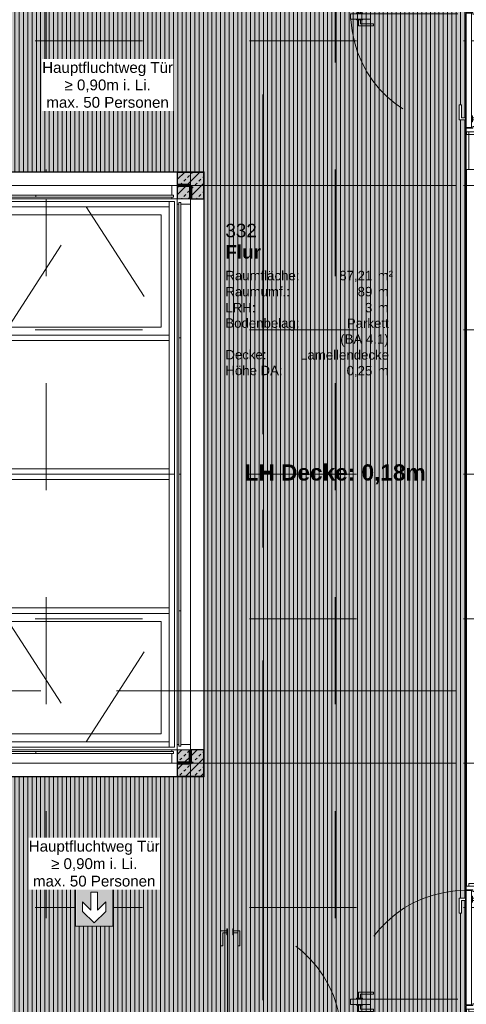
# Model space of a CAD drawing. Header units: metres. Extents: x -49 to 152, y -127 to 99.
# Tile 86 of 177: x -17.8 to -13.62, y -15.75 to -6.55. Entities that reach past the tile are written whole.
import ezdxf
from ezdxf.enums import TextEntityAlignment as Align

# ---------------------------------------------------------------- set-up
doc = ezdxf.new("R2010")
doc.units = ezdxf.units.M
for name, pattern in [('Achsen 01', [5.291531, 3.175, -1.058062, 0.352704, -0.705764]), ('gestrichelt - 01', [2, 1, -1]), ('ISO-07 Punktiert', [0.889, 0.127, -0.762]), ('Raster 01', [2, 1, -1])]:
    doc.linetypes.add(name, pattern=pattern)
for name, color, linetype, lineweight, true_color in [('013_Beton und Stahlbetonarbeiten-000 Brüstung', 7, 'Continuous', 9, 0xa6a6a6), ('013_Beton und Stahlbetonarbeiten-000 Sichtbeton-343 Innenstütze', 5, 'Continuous', 5, 0x0000ff), ('031_Metallbauarbeiten-350 Lamellendecke DS', 7, 'Continuous', 35, 0x666666), ('AV1-Achsen', 1, 'Achsen 01', 18, 0xff0000), ('AV1-Brandschutzkonzept-Anmerkung Text', 7, 'Continuous', 9, 0x599559), ('AV1-Raster', 7, 'Raster 01', 9, 0xa6a6a6), ('Beschriftung', 7, 'Continuous', 9, 0x555555)]:
    doc.layers.add(name, color=color, linetype=linetype, lineweight=lineweight, true_color=true_color)
for name, color, linetype, lineweight in [('013_Beton und Stahlbetonarbeiten-000 Unterzüge', 7, 'ISO-07 Punktiert', 13), ('013_Beton und Stahlbetonarbeiten-340 Innenstützen', 7, 'Continuous', 25), ('027_Tischlerarbeiten-340 Innentüren', 7, 'Continuous', 9), ('031_Metallbauarbeiten-340 Innentüren _ Elemente', 7, 'Continuous', 9), ('039_Trockenbauarbeiten-340 Gipskarton', 7, 'Continuous', 9), ('039_Trockenbauarbeiten-alllg.', 7, 'Continuous', 9), ('_1.35m (3D)', 7, 'Continuous', 9), ('_GRU (2D)', 7, 'Continuous', 9), ('_OG 3 (2D)', 7, 'Continuous', 9), ('_OG 3 - DS (2D)', 7, 'Continuous', 9), ('AV1-Brandschutzkonzept-Brandschutzkonzept', 7, 'Continuous', 5), ('AV1-Schnitt Achsen', 7, 'Achsen 01', 18), ('AV1-Stempel-Raumstempel', 7, 'Continuous', 9), ('Keine', 7, 'Continuous', 9)]:
    doc.layers.add(name, color=color, linetype=linetype, lineweight=lineweight)
doc.styles.add('Arial', font='arial.ttf')
doc.styles.add('Arial (bold)', font='arialbd.ttf')
pattern_1 = [(45, (0, 0), (0.0707107, -0.0707107), [0.025, -0.025])]
pattern_2 = [(-135, (0.03106, -0.03313), (0.0707107, -0.0707107), [])]

# ---------------------------------------------------------------- blocks, each defined once
blk = doc.blocks.new('Group-4')
at = {"layer": 'AV1-Raster'}
for p, q in [((-17.55, -22.95), (-17.55, 1.35)), ((-16.2, -22.95), (-16.2, 1.35)), ((-14.85, -22.95), (-14.85, 1.35)), ((1.35, -6.75), (-40.5, -6.75)), ((1.35, -8.1), (-40.5, -8.1)), ((1.35, -9.45), (-40.5, -9.45)), ((1.35, -10.8), (-40.5, -10.8)), ((1.35, -12.15), (-40.5, -12.15)), ((1.35, -13.5), (-40.5, -13.5)), ((1.35, -14.85), (-40.5, -14.85))]:
    blk.add_line(p, q, dxfattribs=at)
blk = doc.blocks.new('1.35m (3D)')
at = {"layer": 'AV1-Raster', "color": 7}
blk.add_blockref('Group-4', (0, 0), dxfattribs=at)
blk = doc.blocks.new('Group-42')
at = {"layer": 'Beschriftung', "color": 253, "linetype": 'gestrichelt - 01'}
for p, q in [((-17.95, -9.5), (-17.175, -8.3)), ((-17.175, -8.3), (-16.4, -9.5)), ((-17.95, -12.1), (-17.175, -13.3)), ((-17.175, -13.3), (-16.4, -12.1))]:
    blk.add_line(p, q, dxfattribs=at)
at = {"layer": 'Beschriftung', "color": 253, "linetype": 'Continuous', "flags": 128}
for points in [[(-17.95, -8.3), (-17.95, -8.25), (-16.4, -8.25), (-16.4, -8.3)], [(-16.4, -10.8), (-16.4, -8.25), (-16.35, -8.25), (-16.35, -10.8)], [(-17.875, -9.425), (-17.875, -8.375), (-16.475, -8.375), (-16.475, -9.425)], [(-17.95, -9.55), (-17.95, -9.5), (-16.4, -9.5), (-16.4, -9.55)], [(-17.95, -10.8), (-17.95, -10.75), (-16.4, -10.75), (-16.4, -10.8)], [(-17.95, -10.85), (-17.95, -10.8), (-16.4, -10.8), (-16.4, -10.85)], [(-16.4, -13.35), (-16.4, -10.8), (-16.35, -10.8), (-16.35, -13.35)], [(-17.95, -12.1), (-17.95, -12.05), (-16.4, -12.05), (-16.4, -12.1)], [(-17.875, -13.225), (-17.875, -12.175), (-16.475, -12.175), (-16.475, -13.225)], [(-17.95, -13.35), (-17.95, -13.3), (-16.4, -13.3), (-16.4, -13.35)]]:
    blk.add_lwpolyline(points, close=True, dxfattribs=at)
blk = doc.blocks.new('OG 3 - DS (2D)')
at = {"layer": '031_Metallbauarbeiten-350 Lamellendecke DS', "linetype": 'Continuous', "lineweight": 0, "transparency": 33554508}
blk.add_hatch(color=254, dxfattribs=at).paths.add_polyline_path([(-22.825, -5.525), (-22.825, -7.975), (-16.075, -7.975), (-16.075, -13.625), (-22.825, -13.625), (-22.825, -16.075), (-13.625, -16.075), (-13.625, -6.425), (-14.975, -6.425), (-14.975, -5.525)])
at = {"layer": '031_Metallbauarbeiten-350 Lamellendecke DS', "linetype": 'Continuous', "lineweight": 9, "transparency": 33554508}
h = blk.add_hatch(dxfattribs=at)
h.set_pattern_fill('Lamellendecke', color=252, style=0, pattern_type=2)
h.set_pattern_definition([(90, (0, 0), (0.04, 0), [])])
h.paths.add_polyline_path([(-22.825, -5.525), (-22.825, -7.975), (-16.075, -7.975), (-16.075, -13.625), (-22.825, -13.625), (-22.825, -16.075), (-13.625, -16.075), (-13.625, -6.425), (-14.975, -6.425), (-14.975, -5.525)])
at = {"layer": '031_Metallbauarbeiten-350 Lamellendecke DS', "flags": 128}
blk.add_lwpolyline([(-22.825, -5.525), (-22.825, -7.975), (-16.075, -7.975), (-16.075, -13.625), (-22.825, -13.625), (-22.825, -16.075), (-13.625, -16.075), (-13.625, -6.425), (-14.975, -6.425), (-14.975, -5.525)], close=True, dxfattribs=at)
at = {"layer": 'Keine', "color": 7, "transparency": 33554687}
blk.add_blockref('Group-42', (0, 0), dxfattribs=at)
at = {"layer": '031_Metallbauarbeiten-350 Lamellendecke DS', "insert": (-14.85, -10.8), "char_height": 0.151309, "attachment_point": 5, "line_spacing_factor": 0.969122, "style": 'Arial (bold)'}
blk.add_mtext('LH Decke: 0,18m', dxfattribs=at)
blk = doc.blocks.new('COE - Glaswand - Innenhof 02')
at = {"color": 255}
blk.add_wipeout([(5.15, -0.15), (5.15, -0.025), (0, -0.025), (0, -0.15)], dxfattribs=at).dxf.layer = '031_Metallbauarbeiten-340 Innentüren _ Elemente'
at = {"layer": '031_Metallbauarbeiten-340 Innentüren _ Elemente', "color": 253, "flags": 128}
blk.add_lwpolyline([(5.15, -0.15), (5.15, -0.025), (0, -0.025), (0, -0.15)], close=True, dxfattribs=at)
at = {"color": 255}
for points in [[(1.2987, -0.06), (1.2987, -0.04), (0.035, -0.04), (0.035, -0.06)], [(3.8513, -0.06), (3.8513, -0.04), (2.575, -0.04), (2.575, -0.06)]]:
    blk.add_wipeout(points, dxfattribs=at).dxf.layer = '031_Metallbauarbeiten-340 Innentüren _ Elemente'
at = {"layer": '031_Metallbauarbeiten-340 Innentüren _ Elemente', "flags": 128}
for points in [[(1.2987, -0.06), (1.2987, -0.04), (0.035, -0.04), (0.035, -0.06)], [(3.8513, -0.06), (3.8513, -0.04), (2.575, -0.04), (2.575, -0.06)]]:
    blk.add_lwpolyline(points, close=True, dxfattribs=at)
at = {"color": 255}
for points in [[(0.035, -0.06), (0.05, -0.06), (0.05, -0.15), (0, -0.15), (0, -0.025), (0.05, -0.025), (0.05, -0.04), (0.035, -0.04)], [(2.575, -0.04), (1.2987, -0.04), (1.2987, -0.06), (2.575, -0.06)], [(5.115, -0.04), (3.8513, -0.04), (3.8513, -0.06), (5.115, -0.06)]]:
    blk.add_wipeout(points, dxfattribs=at).dxf.layer = '031_Metallbauarbeiten-340 Innentüren _ Elemente'
at = {"layer": '031_Metallbauarbeiten-340 Innentüren _ Elemente', "color": 7, "flags": 128}
blk.add_lwpolyline([(0.035, -0.06), (0.05, -0.06), (0.05, -0.15), (0, -0.15), (0, -0.025), (0.05, -0.025), (0.05, -0.04), (0.035, -0.04)], close=True, dxfattribs=at)
at = {"layer": '031_Metallbauarbeiten-340 Innentüren _ Elemente', "flags": 128}
for points in [[(2.575, -0.04), (1.2987, -0.04), (1.2987, -0.06), (2.575, -0.06)], [(5.115, -0.04), (3.8513, -0.04), (3.8513, -0.06), (5.115, -0.06)]]:
    blk.add_lwpolyline(points, close=True, dxfattribs=at)
at = {"color": 255}
for points in [[(-0.125, -0.025), (0, -0.025), (0, 6.475), (-0.125, 6.475)], [(5.115, -0.06), (5.1, -0.06), (5.1, -0.15), (5.15, -0.15), (5.15, -0.025), (5.1, -0.025), (5.1, -0.04), (5.115, -0.04)]]:
    blk.add_wipeout(points, dxfattribs=at).dxf.layer = '031_Metallbauarbeiten-340 Innentüren _ Elemente'
at = {"layer": '031_Metallbauarbeiten-340 Innentüren _ Elemente', "color": 253, "flags": 128}
blk.add_lwpolyline([(-0.125, -0.025), (0, -0.025), (0, 6.475), (-0.125, 6.475)], close=True, dxfattribs=at)
at = {"layer": '031_Metallbauarbeiten-340 Innentüren _ Elemente', "color": 7, "flags": 128}
blk.add_lwpolyline([(5.115, -0.06), (5.1, -0.06), (5.1, -0.15), (5.15, -0.15), (5.15, -0.025), (5.1, -0.025), (5.1, -0.04), (5.115, -0.04)], close=True, dxfattribs=at)
at = {"color": 255}
for points in [[(5.275, -0.025), (5.15, -0.025), (5.15, 6.475), (5.275, 6.475)], [(-0.035, 1.296), (-0.015, 1.296), (-0.015, 2.582), (-0.035, 2.582)]]:
    blk.add_wipeout(points, dxfattribs=at).dxf.layer = '031_Metallbauarbeiten-340 Innentüren _ Elemente'
at = {"layer": '031_Metallbauarbeiten-340 Innentüren _ Elemente', "color": 253, "flags": 128}
blk.add_lwpolyline([(5.275, -0.025), (5.15, -0.025), (5.15, 6.475), (5.275, 6.475)], close=True, dxfattribs=at)
at = {"layer": '031_Metallbauarbeiten-340 Innentüren _ Elemente', "flags": 128}
blk.add_lwpolyline([(-0.035, 1.296), (-0.015, 1.296), (-0.015, 2.582), (-0.035, 2.582)], close=True, dxfattribs=at)
at = {"color": 255}
for points in [[(5.185, 1.296), (5.165, 1.296), (5.165, 2.582), (5.185, 2.582)], [(-0.015, 0.01), (-0.015, 1.296), (-0.035, 1.296), (-0.035, 0.01)]]:
    blk.add_wipeout(points, dxfattribs=at).dxf.layer = '031_Metallbauarbeiten-340 Innentüren _ Elemente'
at = {"layer": '031_Metallbauarbeiten-340 Innentüren _ Elemente', "flags": 128}
for points in [[(5.185, 1.296), (5.165, 1.296), (5.165, 2.582), (5.185, 2.582)], [(-0.015, 0.01), (-0.015, 1.296), (-0.035, 1.296), (-0.035, 0.01)]]:
    blk.add_lwpolyline(points, close=True, dxfattribs=at)
at = {"color": 255}
for points in [[(5.165, 0.01), (5.165, 1.296), (5.185, 1.296), (5.185, 0.01)], [(-0.035, 0.01), (-0.035, 0.025), (-0.125, 0.025), (-0.125, -0.025), (0, -0.025), (0, 0.025), (-0.015, 0.025), (-0.015, 0.01)]]:
    blk.add_wipeout(points, dxfattribs=at).dxf.layer = '031_Metallbauarbeiten-340 Innentüren _ Elemente'
at = {"layer": '031_Metallbauarbeiten-340 Innentüren _ Elemente', "flags": 128}
blk.add_lwpolyline([(5.165, 0.01), (5.165, 1.296), (5.185, 1.296), (5.185, 0.01)], close=True, dxfattribs=at)
at = {"layer": '031_Metallbauarbeiten-340 Innentüren _ Elemente', "color": 7, "flags": 128}
blk.add_lwpolyline([(-0.035, 0.01), (-0.035, 0.025), (-0.125, 0.025), (-0.125, -0.025), (0, -0.025), (0, 0.025), (-0.015, 0.025), (-0.015, 0.01)], close=True, dxfattribs=at)
at = {"color": 255}
blk.add_wipeout([(5.185, 0.01), (5.185, 0.025), (5.275, 0.025), (5.275, -0.025), (5.15, -0.025), (5.15, 0.025), (5.165, 0.025), (5.165, 0.01)], dxfattribs=at).dxf.layer = '031_Metallbauarbeiten-340 Innentüren _ Elemente'
at = {"layer": '031_Metallbauarbeiten-340 Innentüren _ Elemente', "color": 7, "flags": 128}
blk.add_lwpolyline([(5.185, 0.01), (5.185, 0.025), (5.275, 0.025), (5.275, -0.025), (5.15, -0.025), (5.15, 0.025), (5.165, 0.025), (5.165, 0.01)], close=True, dxfattribs=at)
blk = doc.blocks.new('Group-344')
at = {"color": 255, "linetype": 'Continuous', "transparency": 33554687}
blk.add_wipeout([(-0.1751, 0.1751), (0.1751, 0.1751), (0.1751, -0.1751), (-0.1751, -0.1751)], dxfattribs=at).dxf.layer = 'Keine'
at = {"layer": 'Keine', "color": 7, "linetype": 'Continuous', "transparency": 33554687, "flags": 128}
blk.add_lwpolyline([(-0.1751, 0.1751), (0.1751, 0.1751), (0.1751, -0.1751), (-0.1751, -0.1751)], close=True, dxfattribs=at)
at = {"layer": 'Keine', "color": 106, "linetype": 'Continuous', "true_color": 0x008011, "transparency": 33554687}
blk.add_solid([(-0.1663, -0.1663), (0.1663, -0.1663), (-0.1663, 0.1663), (0.1663, 0.1663)], dxfattribs=at)
at = {"color": 255, "linetype": 'Continuous', "transparency": 33554687}
blk.add_wipeout([(0.0242, -0.0308), (-0.0532, -0.1082), (0.0357, -0.1082), (0.1439, 0), (0.0357, 0.1082), (-0.0532, 0.1082), (0.0242, 0.0308), (-0.1439, 0.0308), (-0.1439, -0.0308)], dxfattribs=at).dxf.layer = 'Keine'
at = {"layer": 'Keine', "color": 255, "linetype": 'Continuous', "transparency": 33554687, "flags": 128}
blk.add_lwpolyline([(0.0242, -0.0308), (-0.0532, -0.1082), (0.0357, -0.1082), (0.1439, 0), (0.0357, 0.1082), (-0.0532, 0.1082), (0.0242, 0.0308), (-0.1439, 0.0308), (-0.1439, -0.0308)], close=True, dxfattribs=at)
blk = doc.blocks.new('Notausgang')
at = {"layer": 'Keine', "color": 7, "transparency": 33554687}
blk.add_blockref('Group-344', (0, 0), dxfattribs=at)
blk = doc.blocks.new('Raumstempel - Symbol - 1 (2D)')
at = {"layer": 'AV1-Stempel-Raumstempel', "attachment_point": 1, "line_spacing_factor": 0.967919, "style": 'Arial'}
for s, insert, char_height in [('Raumfläche:', (0.2, -0.6736), 0.088263), ('m²', (1.6225, -0.6736), 0.08826), ('Raumumf.:', (0.2, -0.8236), 0.08826), ('m', (1.6225, -0.8236), 0.0883), ('LRH:', (0.2, -0.9736), 0.08826), ('m', (1.6225, -0.9736), 0.0883), ('Bodenbelag:', (0.2, -1.118), 0.088263), ('Decke:', (0.2, -1.4131), 0.08826), ('Höhe DA:', (0.2, -1.5607), 0.08826), ('m', (1.6225, -1.5625), 0.0883)]:
    blk.add_mtext(s, dxfattribs=dict(at, insert=insert, char_height=char_height))
at = {"layer": 'AV1-Stempel-Raumstempel'}
for tag, style, p in [('Raumnummer', 'Arial', (0.2, -0.2337)), ('Raumname', 'Arial (bold)', (0.2, -0.4337))]:
    blk.add_attdef(tag, text='', height=0.1261, dxfattribs=dict(at, style=style)).set_placement(p, align=Align.TOP_LEFT)
at = {"layer": 'AV1-Stempel-Raumstempel', "style": 'Arial'}
for tag, p in [('Raumfläche', (1.5725, -0.6736)), ('Raumumfang', (1.5725, -0.8236)), ('LRH', (1.5725, -0.9736)), ('Bodenbelag', (1.7253, -1.1199)), ('Bodendetail', (1.7253, -1.2674)), ('Decke', (1.7278, -1.415)), ('Höhe_DA', (1.5725, -1.5625))]:
    blk.add_attdef(tag, text='', height=0.0883, dxfattribs=at).set_placement(p, align=Align.TOP_RIGHT)
blk = doc.blocks.new('Group-674')
at = {"layer": '027_Tischlerarbeiten-340 Innentüren', "color": 253, "linetype": 'gestrichelt - 01', "lineweight": 9, "transparency": 33554687, "flags": 128}
for points in [[(-14.6325, -15.6975), (-14.6125, -15.6975), (-14.6125, -15.66), (-14.4925, -15.66), (-14.4925, -15.64), (-14.6325, -15.64)], [(-14.705, -15.705), (-13.635, -15.705), (-13.635, -15.755), (-14.705, -15.755)], [(-14.65, -15.6975), (-14.595, -15.6975), (-14.595, -15.705), (-14.65, -15.705)], [(-14.65, -15.755), (-14.595, -15.755), (-14.595, -15.7625), (-14.65, -15.7625)], [(-14.6325, -15.7625), (-14.6125, -15.7625), (-14.6125, -15.8), (-14.4925, -15.8), (-14.4925, -15.82), (-14.6325, -15.82)]]:
    blk.add_lwpolyline(points, close=True, dxfattribs=at)
at = {"layer": '027_Tischlerarbeiten-340 Innentüren', "color": 253, "linetype": 'gestrichelt - 01', "lineweight": 9, "transparency": 33554687}
blk.add_arc((-13.6325, -15.7625), 1.0725, 89.55814, 176.61627, dxfattribs=at)
at = {"color": 255}
blk.add_wipeout([(-13.6, -14.625), (-13.45, -14.625), (-13.45, -14.65), (-13.6, -14.65)], dxfattribs=at).dxf.layer = '027_Tischlerarbeiten-340 Innentüren'
at = {"layer": '027_Tischlerarbeiten-340 Innentüren', "flags": 128}
blk.add_lwpolyline([(-13.6, -14.625), (-13.45, -14.625), (-13.45, -14.65), (-13.6, -14.65)], close=True, dxfattribs=at)
at = {"color": 255}
blk.add_wipeout([(-13.625, -14.685), (-13.565, -14.685), (-13.565, -14.7), (-13.425, -14.7), (-13.425, -14.65), (-13.625, -14.65)], dxfattribs=at).dxf.layer = '027_Tischlerarbeiten-340 Innentüren'
at = {"layer": '027_Tischlerarbeiten-340 Innentüren', "flags": 128}
blk.add_lwpolyline([(-13.625, -14.685), (-13.565, -14.685), (-13.565, -14.7), (-13.425, -14.7), (-13.425, -14.65), (-13.625, -14.65)], close=True, dxfattribs=at)
at = {"color": 255}
blk.add_wipeout([(-13.625, -14.69), (-13.575, -14.69), (-13.575, -15.76), (-13.625, -15.76)], dxfattribs=at).dxf.layer = '027_Tischlerarbeiten-340 Innentüren'
at = {"layer": '027_Tischlerarbeiten-340 Innentüren', "flags": 128}
blk.add_lwpolyline([(-13.625, -14.69), (-13.575, -14.69), (-13.575, -15.76), (-13.625, -15.76)], close=True, dxfattribs=at)
at = {"color": 255}
for points in [[(-13.6325, -14.7625), (-13.6325, -14.7825), (-13.67, -14.7825), (-13.67, -14.9025), (-13.69, -14.9025), (-13.69, -14.7625)], [(-13.5675, -14.7625), (-13.5675, -14.7825), (-13.53, -14.7825), (-13.53, -14.9025), (-13.51, -14.9025), (-13.51, -14.7625)], [(-13.6, -15.8), (-13.45, -15.8), (-13.45, -15.825), (-13.6, -15.825)]]:
    blk.add_wipeout(points, dxfattribs=at).dxf.layer = '027_Tischlerarbeiten-340 Innentüren'
at = {"layer": '027_Tischlerarbeiten-340 Innentüren', "flags": 128}
for points in [[(-13.6325, -14.7625), (-13.6325, -14.7825), (-13.67, -14.7825), (-13.67, -14.9025), (-13.69, -14.9025), (-13.69, -14.7625)], [(-13.5675, -14.7625), (-13.5675, -14.7825), (-13.53, -14.7825), (-13.53, -14.9025), (-13.51, -14.9025), (-13.51, -14.7625)], [(-13.6, -15.8), (-13.45, -15.8), (-13.45, -15.825), (-13.6, -15.825)]]:
    blk.add_lwpolyline(points, close=True, dxfattribs=at)
at = {"color": 255}
for points in [[(-13.6325, -14.745), (-13.625, -14.745), (-13.625, -14.8), (-13.6325, -14.8)], [(-13.575, -14.745), (-13.5675, -14.745), (-13.5675, -14.8), (-13.575, -14.8)], [(-13.625, -15.765), (-13.565, -15.765), (-13.565, -15.75), (-13.425, -15.75), (-13.425, -15.8), (-13.625, -15.8)]]:
    blk.add_wipeout(points, dxfattribs=at).dxf.layer = '027_Tischlerarbeiten-340 Innentüren'
at = {"layer": '027_Tischlerarbeiten-340 Innentüren', "flags": 128}
for points in [[(-13.6325, -14.745), (-13.625, -14.745), (-13.625, -14.8), (-13.6325, -14.8)], [(-13.575, -14.745), (-13.5675, -14.745), (-13.5675, -14.8), (-13.575, -14.8)], [(-13.625, -15.765), (-13.565, -15.765), (-13.565, -15.75), (-13.425, -15.75), (-13.425, -15.8), (-13.625, -15.8)]]:
    blk.add_lwpolyline(points, close=True, dxfattribs=at)
at = {"color": 255}
blk.add_wipeout([(-13.64, -15.7625), (-13.6378, -15.7572), (-13.6325, -15.755), (-13.6272, -15.7572), (-13.625, -15.7625), (-13.6272, -15.7678), (-13.6325, -15.77), (-13.6378, -15.7678)], dxfattribs=at).dxf.layer = '027_Tischlerarbeiten-340 Innentüren'
at = {"layer": '027_Tischlerarbeiten-340 Innentüren'}
blk.add_circle((-13.6325, -15.7625), 0.0075, dxfattribs=at)
blk = doc.blocks.new('Group-675')
at = {"layer": '027_Tischlerarbeiten-340 Innentüren', "color": 253, "linetype": 'gestrichelt - 01', "lineweight": 9, "transparency": 33554687, "flags": 128}
for points in [[(-14.6325, -6.4875), (-14.6125, -6.4875), (-14.6125, -6.45), (-14.4925, -6.45), (-14.4925, -6.43), (-14.6325, -6.43)], [(-14.705, -6.495), (-13.635, -6.495), (-13.635, -6.545), (-14.705, -6.545)], [(-14.65, -6.4875), (-14.595, -6.4875), (-14.595, -6.495), (-14.65, -6.495)], [(-14.65, -6.545), (-14.595, -6.545), (-14.595, -6.5525), (-14.65, -6.5525)], [(-14.6325, -6.5525), (-14.6125, -6.5525), (-14.6125, -6.59), (-14.4925, -6.59), (-14.4925, -6.61), (-14.6325, -6.61)]]:
    blk.add_lwpolyline(points, close=True, dxfattribs=at)
at = {"layer": '027_Tischlerarbeiten-340 Innentüren', "color": 253, "linetype": 'gestrichelt - 01', "lineweight": 9, "transparency": 33554687}
blk.add_arc((-13.6325, -6.4875), 1.0725, 183.38373, 270.44186, dxfattribs=at)
at = {"color": 255}
blk.add_wipeout([(-13.6, -7.6), (-13.45, -7.6), (-13.45, -7.625), (-13.6, -7.625)], dxfattribs=at).dxf.layer = '027_Tischlerarbeiten-340 Innentüren'
at = {"layer": '027_Tischlerarbeiten-340 Innentüren', "flags": 128}
blk.add_lwpolyline([(-13.6, -7.6), (-13.45, -7.6), (-13.45, -7.625), (-13.6, -7.625)], close=True, dxfattribs=at)
at = {"color": 255}
blk.add_wipeout([(-13.625, -7.565), (-13.565, -7.565), (-13.565, -7.55), (-13.425, -7.55), (-13.425, -7.6), (-13.625, -7.6)], dxfattribs=at).dxf.layer = '027_Tischlerarbeiten-340 Innentüren'
at = {"layer": '027_Tischlerarbeiten-340 Innentüren', "flags": 128}
blk.add_lwpolyline([(-13.625, -7.565), (-13.565, -7.565), (-13.565, -7.55), (-13.425, -7.55), (-13.425, -7.6), (-13.625, -7.6)], close=True, dxfattribs=at)
at = {"color": 255}
blk.add_wipeout([(-13.625, -6.49), (-13.575, -6.49), (-13.575, -7.56), (-13.625, -7.56)], dxfattribs=at).dxf.layer = '027_Tischlerarbeiten-340 Innentüren'
at = {"layer": '027_Tischlerarbeiten-340 Innentüren', "flags": 128}
blk.add_lwpolyline([(-13.625, -6.49), (-13.575, -6.49), (-13.575, -7.56), (-13.625, -7.56)], close=True, dxfattribs=at)
at = {"color": 255}
for points in [[(-13.6, -6.425), (-13.45, -6.425), (-13.45, -6.45), (-13.6, -6.45)], [(-13.6325, -7.4875), (-13.6325, -7.4675), (-13.67, -7.4675), (-13.67, -7.3475), (-13.69, -7.3475), (-13.69, -7.4875)], [(-13.5675, -7.4875), (-13.5675, -7.4675), (-13.53, -7.4675), (-13.53, -7.3475), (-13.51, -7.3475), (-13.51, -7.4875)]]:
    blk.add_wipeout(points, dxfattribs=at).dxf.layer = '027_Tischlerarbeiten-340 Innentüren'
at = {"layer": '027_Tischlerarbeiten-340 Innentüren', "flags": 128}
for points in [[(-13.6, -6.425), (-13.45, -6.425), (-13.45, -6.45), (-13.6, -6.45)], [(-13.6325, -7.4875), (-13.6325, -7.4675), (-13.67, -7.4675), (-13.67, -7.3475), (-13.69, -7.3475), (-13.69, -7.4875)], [(-13.5675, -7.4875), (-13.5675, -7.4675), (-13.53, -7.4675), (-13.53, -7.3475), (-13.51, -7.3475), (-13.51, -7.4875)]]:
    blk.add_lwpolyline(points, close=True, dxfattribs=at)
at = {"color": 255}
for points in [[(-13.625, -6.485), (-13.565, -6.485), (-13.565, -6.5), (-13.425, -6.5), (-13.425, -6.45), (-13.625, -6.45)], [(-13.6325, -7.45), (-13.625, -7.45), (-13.625, -7.505), (-13.6325, -7.505)], [(-13.575, -7.45), (-13.5675, -7.45), (-13.5675, -7.505), (-13.575, -7.505)]]:
    blk.add_wipeout(points, dxfattribs=at).dxf.layer = '027_Tischlerarbeiten-340 Innentüren'
at = {"layer": '027_Tischlerarbeiten-340 Innentüren', "flags": 128}
for points in [[(-13.625, -6.485), (-13.565, -6.485), (-13.565, -6.5), (-13.425, -6.5), (-13.425, -6.45), (-13.625, -6.45)], [(-13.6325, -7.45), (-13.625, -7.45), (-13.625, -7.505), (-13.6325, -7.505)], [(-13.575, -7.45), (-13.5675, -7.45), (-13.5675, -7.505), (-13.575, -7.505)]]:
    blk.add_lwpolyline(points, close=True, dxfattribs=at)
at = {"color": 255}
blk.add_wipeout([(-13.64, -6.4875), (-13.6378, -6.4822), (-13.6325, -6.48), (-13.6272, -6.4822), (-13.625, -6.4875), (-13.6272, -6.4928), (-13.6325, -6.495), (-13.6378, -6.4928)], dxfattribs=at).dxf.layer = '027_Tischlerarbeiten-340 Innentüren'
at = {"layer": '027_Tischlerarbeiten-340 Innentüren'}
blk.add_circle((-13.6325, -6.4875), 0.0075, dxfattribs=at)
blk = doc.blocks.new('Group-806')
at = {"layer": '027_Tischlerarbeiten-340 Innentüren', "color": 253, "linetype": 'gestrichelt - 01', "lineweight": 9, "transparency": 33554687, "flags": 128}
for points in [[(-15.855, -16.065), (-15.855, -14.995), (-15.805, -14.995), (-15.805, -16.065)], [(-15.8625, -15.0675), (-15.8625, -15.0875), (-15.9, -15.0875), (-15.9, -15.2075), (-15.92, -15.2075), (-15.92, -15.0675)], [(-15.855, -15.105), (-15.8625, -15.105), (-15.8625, -15.05), (-15.855, -15.05)], [(-15.7975, -15.105), (-15.805, -15.105), (-15.805, -15.05), (-15.7975, -15.05)], [(-15.7975, -15.0675), (-15.7975, -15.0875), (-15.76, -15.0875), (-15.76, -15.2075), (-15.74, -15.2075), (-15.74, -15.0675)]]:
    blk.add_lwpolyline(points, close=True, dxfattribs=at)
at = {"layer": '027_Tischlerarbeiten-340 Innentüren', "color": 253, "linetype": 'gestrichelt - 01', "lineweight": 9, "transparency": 33554687}
blk.add_arc((-15.8625, -16.0675), 1.0725, 359.55814, 86.61627, dxfattribs=at)
at = {"color": 255}
blk.add_wipeout([(-14.75, -16.3125), (-14.75, -16.09), (-14.725, -16.09), (-14.725, -16.3125)], dxfattribs=at).dxf.layer = '027_Tischlerarbeiten-340 Innentüren'
at = {"layer": '027_Tischlerarbeiten-340 Innentüren', "flags": 128}
blk.add_lwpolyline([(-14.75, -16.3125), (-14.75, -16.09), (-14.725, -16.09), (-14.725, -16.3125)], close=True, dxfattribs=at)
at = {"color": 255}
blk.add_wipeout([(-14.785, -16.075), (-14.785, -16.135), (-14.8, -16.135), (-14.8, -16.325), (-14.75, -16.325), (-14.75, -16.075)], dxfattribs=at).dxf.layer = '027_Tischlerarbeiten-340 Innentüren'
at = {"layer": '027_Tischlerarbeiten-340 Innentüren', "flags": 128}
blk.add_lwpolyline([(-14.785, -16.075), (-14.785, -16.135), (-14.8, -16.135), (-14.8, -16.325), (-14.75, -16.325), (-14.75, -16.075)], close=True, dxfattribs=at)
at = {"color": 255}
blk.add_wipeout([(-15.86, -16.075), (-14.79, -16.075), (-14.79, -16.125), (-15.86, -16.125)], dxfattribs=at).dxf.layer = '027_Tischlerarbeiten-340 Innentüren'
at = {"layer": '027_Tischlerarbeiten-340 Innentüren', "flags": 128}
blk.add_lwpolyline([(-15.86, -16.075), (-14.79, -16.075), (-14.79, -16.125), (-15.86, -16.125)], close=True, dxfattribs=at)
at = {"color": 255}
for points in [[(-14.8625, -16.0675), (-14.8825, -16.0675), (-14.8825, -16.03), (-15.0025, -16.03), (-15.0025, -16.01), (-14.8625, -16.01)], [(-15.925, -16.3125), (-15.925, -16.09), (-15.9, -16.09), (-15.9, -16.3125)], [(-14.8625, -16.1325), (-14.8825, -16.1325), (-14.8825, -16.17), (-15.0025, -16.17), (-15.0025, -16.19), (-14.8625, -16.19)]]:
    blk.add_wipeout(points, dxfattribs=at).dxf.layer = '027_Tischlerarbeiten-340 Innentüren'
at = {"layer": '027_Tischlerarbeiten-340 Innentüren', "flags": 128}
for points in [[(-14.8625, -16.0675), (-14.8825, -16.0675), (-14.8825, -16.03), (-15.0025, -16.03), (-15.0025, -16.01), (-14.8625, -16.01)], [(-15.925, -16.3125), (-15.925, -16.09), (-15.9, -16.09), (-15.9, -16.3125)], [(-14.8625, -16.1325), (-14.8825, -16.1325), (-14.8825, -16.17), (-15.0025, -16.17), (-15.0025, -16.19), (-14.8625, -16.19)]]:
    blk.add_lwpolyline(points, close=True, dxfattribs=at)
at = {"color": 255}
for points in [[(-15.865, -16.075), (-15.865, -16.135), (-15.85, -16.135), (-15.85, -16.325), (-15.9, -16.325), (-15.9, -16.075)], [(-14.9, -16.075), (-14.9, -16.0675), (-14.845, -16.0675), (-14.845, -16.075)], [(-14.9, -16.1325), (-14.9, -16.125), (-14.845, -16.125), (-14.845, -16.1325)]]:
    blk.add_wipeout(points, dxfattribs=at).dxf.layer = '027_Tischlerarbeiten-340 Innentüren'
at = {"layer": '027_Tischlerarbeiten-340 Innentüren', "flags": 128}
for points in [[(-15.865, -16.075), (-15.865, -16.135), (-15.85, -16.135), (-15.85, -16.325), (-15.9, -16.325), (-15.9, -16.075)], [(-14.9, -16.075), (-14.9, -16.0675), (-14.845, -16.0675), (-14.845, -16.075)], [(-14.9, -16.1325), (-14.9, -16.125), (-14.845, -16.125), (-14.845, -16.1325)]]:
    blk.add_lwpolyline(points, close=True, dxfattribs=at)
at = {"color": 255}
blk.add_wipeout([(-15.8625, -16.06), (-15.8572, -16.0622), (-15.855, -16.0675), (-15.8572, -16.0728), (-15.8625, -16.075), (-15.8678, -16.0728), (-15.87, -16.0675), (-15.8678, -16.0622)], dxfattribs=at).dxf.layer = '027_Tischlerarbeiten-340 Innentüren'
at = {"layer": '027_Tischlerarbeiten-340 Innentüren'}
blk.add_circle((-15.8625, -16.0675), 0.0075, dxfattribs=at)
blk = doc.blocks.new('OG 3 (2D)')
at = {"layer": '013_Beton und Stahlbetonarbeiten-000 Unterzüge', "color": 7, "linetype": 'Continuous', "lineweight": 9, "transparency": 33554687}
blk.add_line((-13.625, -7.95), (-0.125, -7.95), dxfattribs=at)
at = {"layer": '027_Tischlerarbeiten-340 Innentüren', "color": 7}
for name in ['Group-675', 'Group-674']:
    blk.add_blockref(name, (0, 0), dxfattribs=at)
at = {"layer": '031_Metallbauarbeiten-340 Innentüren _ Elemente', "color": 7, "rotation": 90}
blk.add_blockref('COE - Glaswand - Innenhof 02', (-16.35, -13.375), dxfattribs=at)
at = {"layer": 'AV1-Brandschutzkonzept-Brandschutzkonzept', "color": 7, "rotation": 270}
blk.add_blockref('Notausgang', (-17.1, -14.85), dxfattribs=at)
at = {"layer": 'AV1-Stempel-Raumstempel'}
blk.add_blockref('Raumstempel - Symbol - 1 (2D)', (-16.075, -8.225), dxfattribs=at).add_auto_attribs({'Raumname': 'Flur', 'Raumnummer': '332', 'Bodendetail': '(BA 4.1)', 'Raumfläche': '87,21', 'LRH': '3', 'Raumumfang': '89', 'Höhe_DA': '0,25', 'Decke': 'Lamellendecke', 'Bodenbelag': 'Parkett'})
at = {"color": 255, "transparency": 33554508}
blk.add_wipeout([(-17.5879, -7.405), (-16.3616, -7.405), (-16.3616, -6.9182), (-17.5879, -6.9182)], dxfattribs=at).dxf.layer = 'AV1-Brandschutzkonzept-Anmerkung Text'
at = {"layer": '027_Tischlerarbeiten-340 Innentüren', "color": 7}
blk.add_blockref('Group-806', (0, 0), dxfattribs=at)
at = {"layer": 'AV1-Brandschutzkonzept-Anmerkung Text', "insert": (-16.9748, -7.1616), "char_height": 0.100872, "attachment_point": 5, "line_spacing_factor": 0.969122, "style": 'Arial'}
blk.add_mtext('Hauptfluchtweg Tür\\P≥ 0,90m i. Li.\\Pmax. 50 Personen', dxfattribs=at)
at = {"color": 255}
for points, layer in [([(-22.825, -13.625), (-22.825, -13.375), (-16.325, -13.375), (-16.325, -13.625)], '013_Beton und Stahlbetonarbeiten-000 Brüstung'), ([(-13.6, -7.95), (-13.625, -7.95), (-13.625, -7.625), (-13.6, -7.625)], '039_Trockenbauarbeiten-340 Gipskarton')]:
    blk.add_wipeout(points, dxfattribs=at).dxf.layer = layer
at = {"color": 255, "transparency": 33554508}
blk.add_wipeout([(-17.7132, -14.6839), (-16.4868, -14.6839), (-16.4868, -14.197), (-17.7132, -14.197)], dxfattribs=at).dxf.layer = 'AV1-Brandschutzkonzept-Anmerkung Text'
at = {"layer": '013_Beton und Stahlbetonarbeiten-000 Brüstung', "flags": 128}
blk.add_lwpolyline([(-22.825, -13.625), (-22.825, -13.375), (-16.325, -13.375), (-16.325, -13.625)], close=True, dxfattribs=at)
at = {"layer": '039_Trockenbauarbeiten-340 Gipskarton', "flags": 128}
blk.add_lwpolyline([(-13.6, -7.95), (-13.625, -7.95), (-13.625, -7.625), (-13.6, -7.625)], close=True, dxfattribs=at)
at = {"layer": '039_Trockenbauarbeiten-alllg.', "linetype": 'ISO-07 Punktiert'}
blk.add_line((-22.825, -13.5), (-16.325, -13.5), dxfattribs=at)
at = {"layer": 'AV1-Brandschutzkonzept-Brandschutzkonzept', "color": 40, "linetype": 'gestrichelt - 01', "lineweight": 70, "true_color": 0xffc000, "transparency": 33554687}
blk.add_line((-16.2, -13.5), (-16.325, -13.5), dxfattribs=at)
at = {"layer": 'AV1-Brandschutzkonzept-Anmerkung Text', "insert": (-17.1, -14.4404), "char_height": 0.100872, "attachment_point": 5, "line_spacing_factor": 0.969122, "style": 'Arial'}
blk.add_mtext('Hauptfluchtweg Tür\\P≥ 0,90m i. Li.\\Pmax. 50 Personen', dxfattribs=at)
at = {"color": 255}
blk.add_wipeout([(-16.325, -13.375), (-16.325, -8.225), (-16.075, -8.225), (-16.075, -13.375)], dxfattribs=at).dxf.layer = '013_Beton und Stahlbetonarbeiten-000 Brüstung'
at = {"layer": '013_Beton und Stahlbetonarbeiten-000 Sichtbeton-343 Innenstütze', "linetype": 'Continuous', "lineweight": 0}
for points in [[(-16.325, -13.625), (-16.275, -13.575), (-16.125, -13.575), (-16.125, -13.425), (-16.075, -13.375), (-16.075, -13.625)], [(-16.075, -13.375), (-16.125, -13.425), (-16.275, -13.425), (-16.275, -13.575), (-16.325, -13.625), (-16.325, -13.375)]]:
    blk.add_hatch(color=30, dxfattribs=at).paths.add_polyline_path(points)
at = {"layer": '013_Beton und Stahlbetonarbeiten-340 Innenstützen', "linetype": 'Continuous', "lineweight": 0, "true_color": 0xc0c0c0}
blk.add_hatch(color=9, dxfattribs=at).paths.add_polyline_path([(-16.075, -13.375), (-16.325, -13.375), (-16.325, -13.625), (-16.075, -13.625)])
at = {"layer": '013_Beton und Stahlbetonarbeiten-340 Innenstützen', "linetype": 'Continuous', "lineweight": 13}
h = blk.add_hatch(dxfattribs=at)
h.set_pattern_fill('Stahlbeton', color=251, style=0, pattern_type=2)
h.set_pattern_definition(pattern_1)
h.paths.add_polyline_path([(-16.075, -13.375), (-16.325, -13.375), (-16.325, -13.625), (-16.075, -13.625)])
h = blk.add_hatch(dxfattribs=at)
h.set_pattern_fill('Stahlbeton-1', color=251, style=0, pattern_type=2)
h.set_pattern_definition(pattern_2)
h.paths.add_polyline_path([(-16.075, -13.375), (-16.325, -13.375), (-16.325, -13.625), (-16.075, -13.625)])
at = {"layer": '013_Beton und Stahlbetonarbeiten-000 Brüstung', "flags": 128}
blk.add_lwpolyline([(-16.325, -13.375), (-16.325, -8.225), (-16.075, -8.225), (-16.075, -13.375)], close=True, dxfattribs=at)
at = {"layer": '013_Beton und Stahlbetonarbeiten-340 Innenstützen', "flags": 128}
blk.add_lwpolyline([(-16.075, -13.375), (-16.325, -13.375), (-16.325, -13.625), (-16.075, -13.625)], close=True, dxfattribs=at)
at = {"layer": '039_Trockenbauarbeiten-alllg.', "linetype": 'ISO-07 Punktiert'}
blk.add_line((-16.2, -8.225), (-16.2, -13.375), dxfattribs=at)
at = {"layer": 'AV1-Brandschutzkonzept-Brandschutzkonzept', "color": 40, "linetype": 'gestrichelt - 01', "lineweight": 70, "true_color": 0xffc000, "transparency": 33554687}
for p, q in [((-16.2, -8.1), (-16.2, -8.225)), ((-16.2, -13.5), (-16.2, -13.375))]:
    blk.add_line(p, q, dxfattribs=at)
at = {"color": 255}
blk.add_wipeout([(-22.825, -8.225), (-22.825, -7.975), (-16.325, -7.975), (-16.325, -8.225)], dxfattribs=at).dxf.layer = '013_Beton und Stahlbetonarbeiten-000 Brüstung'
at = {"layer": '013_Beton und Stahlbetonarbeiten-000 Sichtbeton-343 Innenstütze', "linetype": 'Continuous', "lineweight": 0}
for points in [[(-16.325, -7.975), (-16.275, -8.025), (-16.125, -8.025), (-16.125, -8.175), (-16.075, -8.225), (-16.075, -7.975)], [(-16.075, -8.225), (-16.125, -8.175), (-16.275, -8.175), (-16.275, -8.025), (-16.325, -7.975), (-16.325, -8.225)]]:
    blk.add_hatch(color=30, dxfattribs=at).paths.add_polyline_path(points)
at = {"layer": '013_Beton und Stahlbetonarbeiten-340 Innenstützen', "linetype": 'Continuous', "lineweight": 0, "true_color": 0xc0c0c0}
blk.add_hatch(color=9, dxfattribs=at).paths.add_polyline_path([(-16.075, -7.975), (-16.325, -7.975), (-16.325, -8.225), (-16.075, -8.225)])
at = {"layer": '013_Beton und Stahlbetonarbeiten-340 Innenstützen', "linetype": 'Continuous', "lineweight": 13}
h = blk.add_hatch(dxfattribs=at)
h.set_pattern_fill('Stahlbeton', color=251, style=0, pattern_type=2)
h.set_pattern_definition(pattern_1)
h.paths.add_polyline_path([(-16.075, -7.975), (-16.325, -7.975), (-16.325, -8.225), (-16.075, -8.225)])
h = blk.add_hatch(dxfattribs=at)
h.set_pattern_fill('Stahlbeton-1', color=251, style=0, pattern_type=2)
h.set_pattern_definition(pattern_2)
h.paths.add_polyline_path([(-16.075, -7.975), (-16.325, -7.975), (-16.325, -8.225), (-16.075, -8.225)])
at = {"layer": '013_Beton und Stahlbetonarbeiten-000 Brüstung', "flags": 128}
blk.add_lwpolyline([(-22.825, -8.225), (-22.825, -7.975), (-16.325, -7.975), (-16.325, -8.225)], close=True, dxfattribs=at)
at = {"layer": '013_Beton und Stahlbetonarbeiten-340 Innenstützen', "flags": 128}
blk.add_lwpolyline([(-16.075, -7.975), (-16.325, -7.975), (-16.325, -8.225), (-16.075, -8.225)], close=True, dxfattribs=at)
at = {"layer": '039_Trockenbauarbeiten-alllg.', "linetype": 'ISO-07 Punktiert'}
blk.add_line((-22.825, -8.1), (-16.325, -8.1), dxfattribs=at)
at = {"layer": 'AV1-Brandschutzkonzept-Brandschutzkonzept', "color": 40, "linetype": 'gestrichelt - 01', "lineweight": 70, "true_color": 0xffc000, "transparency": 33554687}
blk.add_line((-16.2, -8.1), (-16.325, -8.1), dxfattribs=at)
at = {"layer": '031_Metallbauarbeiten-340 Innentüren _ Elemente', "color": 7, "rotation": 90}
blk.add_blockref('COE - Glaswand - Innenhof 02', (-16.35, -13.375), dxfattribs=at)
blk = doc.blocks.new('Group-874')
at = {"layer": 'AV1-Achsen'}
blk.add_line((-16.2, -26.5), (-16.2, 4.9), dxfattribs=at)
blk = doc.blocks.new('Group-882')
at = {"layer": 'AV1-Achsen'}
blk.add_line((-43.35, -13.5), (4.2, -13.5), dxfattribs=at)
blk = doc.blocks.new('Group-884')
at = {"layer": 'AV1-Achsen'}
blk.add_line((-43.35, -8.1), (4.2, -8.1), dxfattribs=at)
blk = doc.blocks.new('Group-887')
at = {"layer": 'AV1-Schnitt Achsen'}
blk.add_line((-43.35, -12.825), (4.2, -12.825), dxfattribs=at)
blk = doc.blocks.new('Group-888')
at = {"layer": 'AV1-Schnitt Achsen'}
blk.add_line((-15.525, -26.3), (-15.525, 4.7), dxfattribs=at)
blk = doc.blocks.new('GRU (2D)')
at = {"layer": 'AV1-Achsen', "color": 7}
for name in ['Group-874', 'Group-884', 'Group-882']:
    blk.add_blockref(name, (0, 0), dxfattribs=at)
at = {"layer": 'AV1-Schnitt Achsen', "color": 7}
for name in ['Group-888', 'Group-887']:
    blk.add_blockref(name, (0, 0), dxfattribs=at)

msp = doc.modelspace()

# ---------------------------------------------------------------- block references
at = {"layer": '_1.35m (3D)'}
msp.add_blockref('1.35m (3D)', (0, 0), dxfattribs=at)

# ---------------------------------------------------------------- next in the draw order: block references
at = {"layer": '_OG 3 - DS (2D)'}
msp.add_blockref('OG 3 - DS (2D)', (0, 0), dxfattribs=at)

# ---------------------------------------------------------------- next in the draw order: block references
at = {"layer": '_OG 3 (2D)'}
msp.add_blockref('OG 3 (2D)', (0, 0), dxfattribs=at)

# ---------------------------------------------------------------- next in the draw order: block references
at = {"layer": '_GRU (2D)'}
msp.add_blockref('GRU (2D)', (0, 0), dxfattribs=at)

doc.saveas('drawing.dxf')
